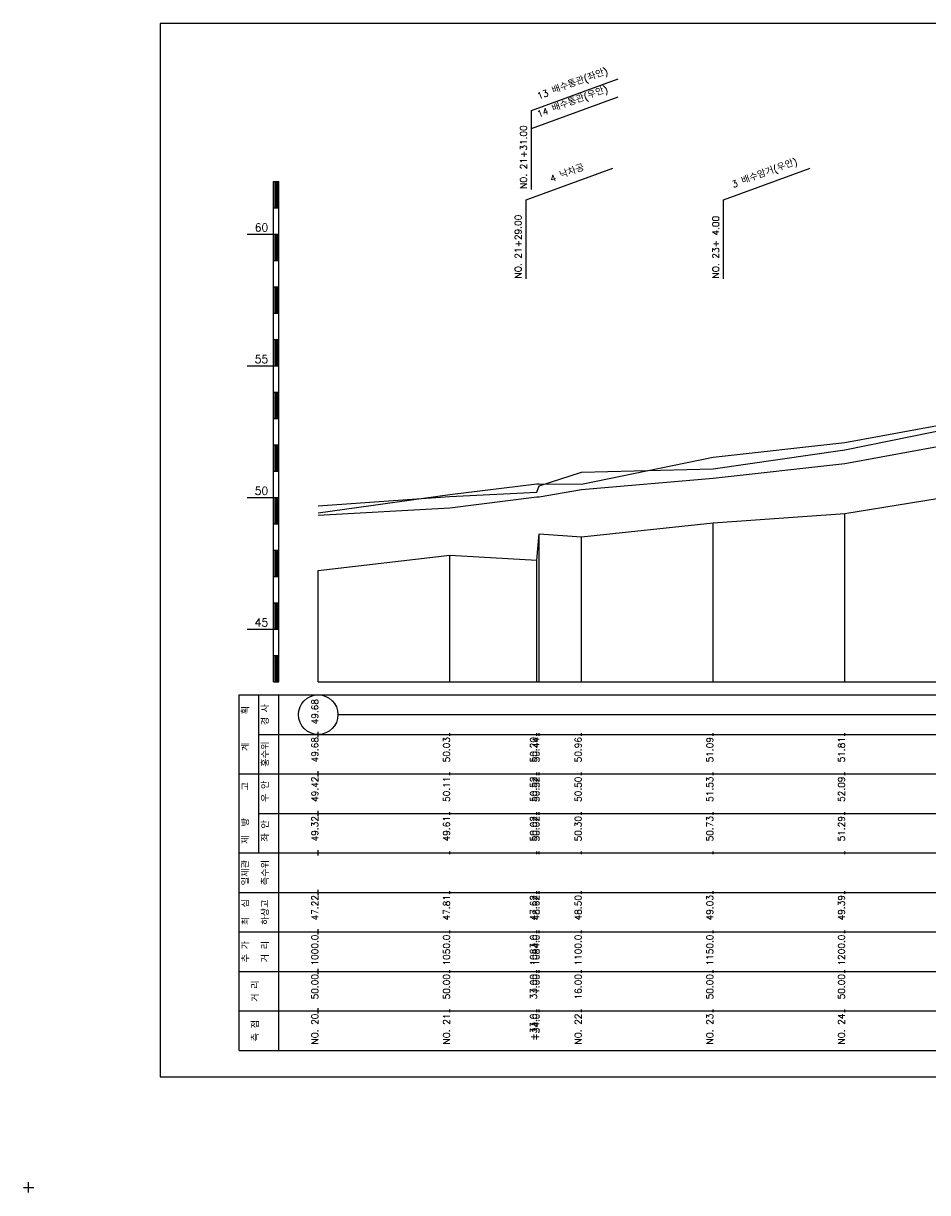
# Model space of a CAD drawing. Extents: x -1678 to -991, y -19 to 1917.
# Tile 5 of 9: x -1678 to -1334, y 947 to 1391. Entities that reach past the tile are written whole.
import ezdxf
from ezdxf.enums import TextEntityAlignment as Align

# ---------------------------------------------------------------- set-up
doc = ezdxf.new("R2010")
doc.units = 0
doc.header["$LTSCALE"] = 5
doc.linetypes.add('CENTER', pattern=[50.8, 31.75, -6.35, 6.35, -6.35])
doc.linetypes.add('PHANTOMX2', pattern=[127, 63.5, -12.7, 12.7, -12.7, 12.7, -12.7])
for name, color, linetype in [('6', 2, 'CONTINUOUS'), ('7', 3, 'CONTINUOUS'), ('8', 1, 'CONTINUOUS'), ('BOX', 5, 'CONTINUOUS'), ('DT1', 3, 'CONTINUOUS'), ('LT1', 4, 'CONTINUOUS'), ('ST1', 7, 'CONTINUOUS')]:
    doc.layers.add(name, color=color, linetype=linetype)
doc.styles.add('GHS', font='ROMANS.shx', dxfattribs={"bigfont": 'GHS.shx'})

msp = doc.modelspace()

# ---------------------------------------------------------------- linework, layer by layer
at = {"layer": '6', "linetype": 'CENTER'}
msp.add_lwpolyline([(-1565.9, 1204.32), (-1515.9, 1207.22), (-1482.9, 1211.32), (-1481.9, 1211.32), (-1465.9, 1214.12), (-1415.9, 1218.42), (-1365.9, 1224.02), (-1315.9, 1233.12), (-1303.9, 1235.32), (-1265.9, 1244.82), (-1240.9, 1242.82), (-1239.9, 1242.82), (-1235.9, 1245.22), (-1234.9, 1245.22), (-1215.9, 1260.12), (-1165.9, 1267.62), (-1115.9, 1267.72), (-1065.9, 1271.32)], dxfattribs=at)
at = {"layer": '7', "linetype": 'PHANTOMX2'}
msp.add_lwpolyline([(-1565.9, 1205.32), (-1515.9, 1212.22), (-1482.9, 1216.32), (-1481.9, 1216.32), (-1465.9, 1216.12), (-1415.9, 1226.42), (-1365.9, 1232.02), (-1315.9, 1241.12), (-1303.9, 1243.32), (-1265.9, 1251.82), (-1240.9, 1279.82), (-1239.9, 1279.82), (-1235.9, 1282.22), (-1234.9, 1282.22), (-1215.9, 1270.12), (-1165.9, 1279.62), (-1115.9, 1276.72), (-1065.9, 1280.32)], dxfattribs=at)
at = {"layer": '8', "linetype": 'CONTINUOUS'}
msp.add_lwpolyline([(-1565.9, 1207.92), (-1515.9, 1211.42), (-1482.9, 1213.12), (-1481.9, 1215.52), (-1465.9, 1220.72), (-1415.9, 1222.02), (-1365.9, 1229.22), (-1315.9, 1239.32), (-1303.9, 1242.22), (-1265.9, 1248.62), (-1240.9, 1249.62), (-1239.9, 1251.52), (-1235.9, 1251.52), (-1234.9, 1255.62), (-1215.9, 1262.82), (-1165.9, 1268.12), (-1115.9, 1276.32), (-1065.9, 1283.42)], dxfattribs=at)
at = {"layer": 'BOX'}
msp.add_lwpolyline([(-1625.9, 991.12), (-1025.9, 991.12), (-1025.9, 1391.12), (-1625.9, 1391.12), (-1625.9, 991.12)], dxfattribs=at)
at = {"layer": 'LT1', "linetype": 'CONTINUOUS'}
for p, q in [((-1484.9, 1358.1), (-1452.01, 1370.07)), ((-1484.9, 1351.26), (-1452.01, 1363.23)), ((-1484.9, 1328.1), (-1484.9, 1358.1)), ((-1486.9, 1324.12), (-1454.01, 1336.09)), ((-1411.9, 1324.12), (-1379.01, 1336.09)), ((-1486.9, 1294.12), (-1486.9, 1324.12)), ((-1411.9, 1294.12), (-1411.9, 1324.12))]:
    msp.add_line(p, q, dxfattribs=at)
at = {"layer": 'LT1'}
for p, q in [((-1582.9, 1141.12), (-1582.9, 1331.12)), ((-1582.9, 1331.12), (-1580.9, 1331.12)), ((-1582.4, 1330.92), (-1582.4, 1321.32)), ((-1581.9, 1330.92), (-1581.9, 1321.32)), ((-1581.4, 1330.92), (-1581.4, 1321.32)), ((-1580.9, 1141.12), (-1580.9, 1331.12)), ((-1582.9, 1321.12), (-1580.9, 1321.12)), ((-1592.9, 1311.12), (-1582.9, 1311.12)), ((-1582.9, 1311.12), (-1580.9, 1311.12)), ((-1582.4, 1310.92), (-1582.4, 1301.32)), ((-1581.9, 1310.92), (-1581.9, 1301.32)), ((-1581.4, 1310.92), (-1581.4, 1301.32)), ((-1582.9, 1301.12), (-1580.9, 1301.12)), ((-1582.9, 1291.12), (-1580.9, 1291.12)), ((-1582.4, 1290.92), (-1582.4, 1281.32)), ((-1581.9, 1290.92), (-1581.9, 1281.32)), ((-1581.4, 1290.92), (-1581.4, 1281.32)), ((-1582.9, 1281.12), (-1580.9, 1281.12)), ((-1582.9, 1271.12), (-1580.9, 1271.12)), ((-1582.4, 1270.92), (-1582.4, 1261.32)), ((-1581.9, 1270.92), (-1581.9, 1261.32)), ((-1581.4, 1270.92), (-1581.4, 1261.32)), ((-1592.9, 1261.12), (-1582.9, 1261.12)), ((-1582.9, 1261.12), (-1580.9, 1261.12)), ((-1582.9, 1251.12), (-1580.9, 1251.12)), ((-1582.4, 1250.92), (-1582.4, 1241.32)), ((-1581.9, 1250.92), (-1581.9, 1241.32)), ((-1581.4, 1250.92), (-1581.4, 1241.32)), ((-1582.9, 1241.12), (-1580.9, 1241.12)), ((-1582.9, 1231.12), (-1580.9, 1231.12)), ((-1582.4, 1230.92), (-1582.4, 1221.32)), ((-1581.9, 1230.92), (-1581.9, 1221.32)), ((-1581.4, 1230.92), (-1581.4, 1221.32)), ((-1582.9, 1221.12), (-1580.9, 1221.12)), ((-1592.9, 1211.12), (-1582.9, 1211.12)), ((-1582.9, 1211.12), (-1580.9, 1211.12)), ((-1582.4, 1210.92), (-1582.4, 1201.32)), ((-1581.9, 1210.92), (-1581.9, 1201.32)), ((-1581.4, 1210.92), (-1581.4, 1201.32)), ((-1365.9, 1141.12), (-1365.9, 1205.02)), ((-1582.9, 1201.12), (-1580.9, 1201.12)), ((-1415.9, 1141.12), (-1415.9, 1201.42)), ((-1481.9, 1141.12), (-1481.9, 1197.32)), ((-1465.9, 1141.12), (-1465.9, 1196.12)), ((-1582.9, 1191.12), (-1580.9, 1191.12)), ((-1582.4, 1190.92), (-1582.4, 1181.32)), ((-1581.9, 1190.92), (-1581.9, 1181.32)), ((-1581.4, 1190.92), (-1581.4, 1181.32)), ((-1515.9, 1141.12), (-1515.9, 1189.22)), ((-1482.9, 1141.12), (-1482.9, 1187.32)), ((-1582.9, 1181.12), (-1580.9, 1181.12)), ((-1565.9, 1141.12), (-1565.9, 1183.32)), ((-1582.9, 1171.12), (-1580.9, 1171.12)), ((-1582.4, 1170.92), (-1582.4, 1161.32)), ((-1581.9, 1170.92), (-1581.9, 1161.32)), ((-1581.4, 1170.92), (-1581.4, 1161.32)), ((-1592.9, 1161.12), (-1582.9, 1161.12)), ((-1582.9, 1161.12), (-1580.9, 1161.12)), ((-1582.9, 1151.12), (-1580.9, 1151.12)), ((-1582.4, 1150.92), (-1582.4, 1141.32)), ((-1581.9, 1150.92), (-1581.9, 1141.32)), ((-1581.4, 1150.92), (-1581.4, 1141.32)), ((-1582.9, 1141.12), (-1580.9, 1141.12)), ((-1565.9, 1141.12), (-1065.9, 1141.12)), ((-1565.9, 1120.12), (-1565.9, 1122.12)), ((-1515.9, 1120.62), (-1515.9, 1121.62)), ((-1482.9, 1120.62), (-1482.9, 1121.62)), ((-1481.9, 1120.62), (-1481.9, 1121.62)), ((-1465.9, 1120.62), (-1465.9, 1121.62)), ((-1415.9, 1120.62), (-1415.9, 1121.62)), ((-1365.9, 1120.62), (-1365.9, 1121.62)), ((-1565.9, 1105.12), (-1565.9, 1107.12)), ((-1515.9, 1105.62), (-1515.9, 1106.62)), ((-1482.9, 1105.62), (-1482.9, 1106.62)), ((-1481.9, 1105.62), (-1481.9, 1106.62)), ((-1465.9, 1105.62), (-1465.9, 1106.62)), ((-1415.9, 1105.62), (-1415.9, 1106.62)), ((-1365.9, 1105.62), (-1365.9, 1106.62)), ((-1565.9, 1090.12), (-1565.9, 1092.12)), ((-1515.9, 1090.62), (-1515.9, 1091.62)), ((-1482.9, 1090.62), (-1482.9, 1091.62)), ((-1481.9, 1090.62), (-1481.9, 1091.62)), ((-1465.9, 1090.62), (-1465.9, 1091.62)), ((-1415.9, 1090.62), (-1415.9, 1091.62)), ((-1365.9, 1090.62), (-1365.9, 1091.62)), ((-1565.9, 1075.12), (-1565.9, 1077.12)), ((-1515.9, 1075.62), (-1515.9, 1076.62)), ((-1482.9, 1075.62), (-1482.9, 1076.62)), ((-1481.9, 1075.62), (-1481.9, 1076.62)), ((-1465.9, 1075.62), (-1465.9, 1076.62)), ((-1415.9, 1075.62), (-1415.9, 1076.62)), ((-1365.9, 1075.62), (-1365.9, 1076.62)), ((-1565.9, 1060.12), (-1565.9, 1062.12)), ((-1515.9, 1060.62), (-1515.9, 1061.62)), ((-1482.9, 1060.62), (-1482.9, 1061.62)), ((-1481.9, 1060.62), (-1481.9, 1061.62)), ((-1465.9, 1060.62), (-1465.9, 1061.62)), ((-1415.9, 1060.62), (-1415.9, 1061.62)), ((-1365.9, 1060.62), (-1365.9, 1061.62)), ((-1565.9, 1045.12), (-1565.9, 1047.12)), ((-1515.9, 1045.62), (-1515.9, 1046.62)), ((-1482.9, 1045.62), (-1482.9, 1046.62)), ((-1481.9, 1045.62), (-1481.9, 1046.62)), ((-1465.9, 1045.62), (-1465.9, 1046.62)), ((-1415.9, 1045.62), (-1415.9, 1046.62)), ((-1365.9, 1045.62), (-1365.9, 1046.62)), ((-1565.9, 1030.12), (-1565.9, 1032.12)), ((-1515.9, 1030.62), (-1515.9, 1031.62)), ((-1482.9, 1030.62), (-1482.9, 1031.62)), ((-1481.9, 1030.62), (-1481.9, 1031.62)), ((-1465.9, 1030.62), (-1465.9, 1031.62)), ((-1415.9, 1030.62), (-1415.9, 1031.62)), ((-1365.9, 1030.62), (-1365.9, 1031.62)), ((-1565.9, 1015.12), (-1565.9, 1017.12)), ((-1515.9, 1015.62), (-1515.9, 1016.62)), ((-1482.9, 1015.62), (-1482.9, 1016.62)), ((-1481.9, 1015.62), (-1481.9, 1016.62)), ((-1465.9, 1015.62), (-1465.9, 1016.62)), ((-1415.9, 1015.62), (-1415.9, 1016.62)), ((-1365.9, 1015.62), (-1365.9, 1016.62))]:
    msp.add_line(p, q, dxfattribs=at)
msp.add_lwpolyline([(-1565.9, 1183.32), (-1515.9, 1189.22), (-1482.9, 1187.32), (-1481.9, 1197.32), (-1465.9, 1196.12), (-1415.9, 1201.42), (-1365.9, 1205.02), (-1315.9, 1213.12), (-1303.9, 1214.32), (-1265.9, 1218.82), (-1240.9, 1220.82), (-1239.9, 1232.82), (-1235.9, 1227.22), (-1234.9, 1237.22), (-1215.9, 1237.12), (-1165.9, 1246.62), (-1115.9, 1254.72), (-1065.9, 1260.32)], dxfattribs=at)
at = {"layer": 'ST1'}
for p, q in [((-1595.9, 1136.12), (-1052.9, 1136.12)), ((-1595.9, 1001.12), (-1595.9, 1136.12)), ((-1588.4, 1106.12), (-1588.4, 1136.12)), ((-1580.9, 1001.12), (-1580.9, 1136.12)), ((-1588.4, 1121.12), (-1052.9, 1121.12)), ((-1595.9, 1106.12), (-1052.9, 1106.12)), ((-1588.4, 1076.12), (-1588.4, 1106.12)), ((-1588.4, 1091.12), (-1052.9, 1091.12)), ((-1595.9, 1076.12), (-1052.9, 1076.12)), ((-1595.9, 1061.12), (-1052.9, 1061.12)), ((-1595.9, 1046.12), (-1052.9, 1046.12)), ((-1595.9, 1031.12), (-1052.9, 1031.12)), ((-1595.9, 1016.12), (-1052.9, 1016.12)), ((-1595.9, 1001.12), (-1052.9, 1001.12)), ((-1675.9, 947.12), (-1675.9, 951.12)), ((-1677.9, 949.12), (-1673.9, 949.12))]:
    msp.add_line(p, q, dxfattribs=at)
at = {"layer": 'ST1', "linetype": 'CONTINUOUS'}
msp.add_line((-1558.4, 1128.62), (-1073.4, 1128.62), dxfattribs=at)
msp.add_circle((-1565.9, 1128.62), 7.5, dxfattribs=at)

# ---------------------------------------------------------------- texts
at = {"layer": 'DT1', "linetype": 'CONTINUOUS', "style": 'GHS'}
for s, rotation, p in [('13 배수통관(좌안)', 20, (-1468.9, 1367.09)), ('14 배수통관(우안)', 20, (-1468.9, 1360.25)), ('4 낙차공', 20, (-1470.9, 1333.11)), ('3 배수암거(우안)', 20, (-1395.9, 1333.11)), ('49.68', 90, (-1565.9, 1129.74)), ('  획', 90, (-1592.15, 1128.62)), ('경 사', 90, (-1584.65, 1128.62)), ('   계', 90, (-1592.15, 1113.62)), ('홍수위', 90, (-1584.65, 1113.62)), ('   고', 90, (-1592.15, 1098.62)), (' 우 안', 90, (-1584.65, 1098.62)), (' 제  방', 90, (-1592.15, 1083.62)), (' 좌 안', 90, (-1584.65, 1083.62)), ('일제관', 90, (-1592.15, 1068.62)), ('측수위', 90, (-1584.65, 1068.62)), ('최  심', 90, (-1592.15, 1053.62)), ('하상고', 90, (-1584.65, 1053.62)), ('추 가', 90, (-1592.15, 1038.62)), ('거 리', 90, (-1584.65, 1038.62)), ('거 리', 90, (-1588.4, 1023.62)), ('측 점', 90, (-1588.4, 1008.62))]:
    msp.add_text(s, height=2.5, rotation=rotation, dxfattribs=at).set_placement(p, align=Align.CENTER)
for s, p in [('NO. 21+31.00 ', (-1486.65, 1328.22)), ('NO. 21+29.00 ', (-1488.65, 1294.25)), ('NO. 23+ 4.00 ', (-1413.65, 1294.25))]:
    msp.add_text(s, height=2.5, rotation=90, dxfattribs=at).set_placement(p)
at = {"layer": 'DT1', "style": 'GHS'}
for s, p in [('60', (-1584.9, 1312.12)), ('55', (-1584.9, 1262.12)), ('50', (-1584.9, 1212.12)), ('45', (-1584.9, 1162.12))]:
    msp.add_text(s, height=3, dxfattribs=at).set_placement(p, align=Align.RIGHT)
at = {"layer": 'DT1', "linetype": 'CONTINUOUS', "style": 'GHS'}
for s, p in [('   49.68', (-1565.9, 1120.12)), ('   50.03', (-1515.9, 1120.12)), ('   50.20', (-1482.9, 1120.12)), ('   50.44', (-1481.9, 1120.12)), ('   50.96', (-1465.9, 1120.12)), ('   51.09', (-1415.9, 1120.12)), ('   51.81', (-1365.9, 1120.12))]:
    msp.add_text(s, height=2.5, rotation=90, dxfattribs=at).set_placement(p, align=Align.RIGHT)
at = {"layer": 'DT1', "linetype": 'PHANTOMX2', "style": 'GHS'}
for s, p in [(' 49.42', (-1565.9, 1105.12)), (' 50.11', (-1515.9, 1105.12)), (' 50.52', (-1482.9, 1105.12)), (' 50.52', (-1481.9, 1105.12)), (' 50.50', (-1465.9, 1105.12)), (' 51.53', (-1415.9, 1105.12)), (' 52.09', (-1365.9, 1105.12))]:
    msp.add_text(s, height=2.5, rotation=90, dxfattribs=at).set_placement(p, align=Align.RIGHT)
at = {"layer": 'DT1', "linetype": 'CENTER', "style": 'GHS'}
for s, p in [(' 49.32', (-1565.9, 1090.12)), (' 49.61', (-1515.9, 1090.12)), (' 50.02', (-1482.9, 1090.12)), (' 50.02', (-1481.9, 1090.12)), (' 50.30', (-1465.9, 1090.12)), (' 50.73', (-1415.9, 1090.12)), (' 51.29', (-1365.9, 1090.12))]:
    msp.add_text(s, height=2.5, rotation=90, dxfattribs=at).set_placement(p, align=Align.RIGHT)
at = {"layer": 'DT1', "style": 'GHS'}
for s, p in [(' 47.22', (-1565.9, 1060.12)), (' 47.81', (-1515.9, 1060.12)), (' 47.62', (-1482.9, 1060.12)), (' 48.62', (-1481.9, 1060.12)), (' 48.50', (-1465.9, 1060.12)), (' 49.03', (-1415.9, 1060.12)), (' 49.39', (-1365.9, 1060.12)), ('  1000.0', (-1565.9, 1045.12)), ('  1050.0', (-1515.9, 1045.12)), ('  1083.0', (-1482.9, 1045.12)), ('  1084.0', (-1481.9, 1045.12)), ('  1100.0', (-1465.9, 1045.12)), ('  1150.0', (-1415.9, 1045.12)), ('  1200.0', (-1365.9, 1045.12)), ('  50.00', (-1565.9, 1030.12)), ('  50.00', (-1515.9, 1030.12)), ('  33.00', (-1482.9, 1030.12)), ('   1.00', (-1481.9, 1030.12)), ('  16.00', (-1465.9, 1030.12)), ('  50.00', (-1415.9, 1030.12)), ('  50.00', (-1365.9, 1030.12)), ('NO. 20', (-1565.9, 1015.12)), ('NO. 21', (-1515.9, 1015.12)), ('+33.0', (-1482.9, 1015.12)), ('+34.0', (-1481.9, 1015.12)), ('NO. 22', (-1465.9, 1015.12)), ('NO. 23', (-1415.9, 1015.12)), ('NO. 24', (-1365.9, 1015.12))]:
    msp.add_text(s, height=2.5, rotation=90, dxfattribs=at).set_placement(p, align=Align.RIGHT)

doc.saveas('drawing.dxf')
